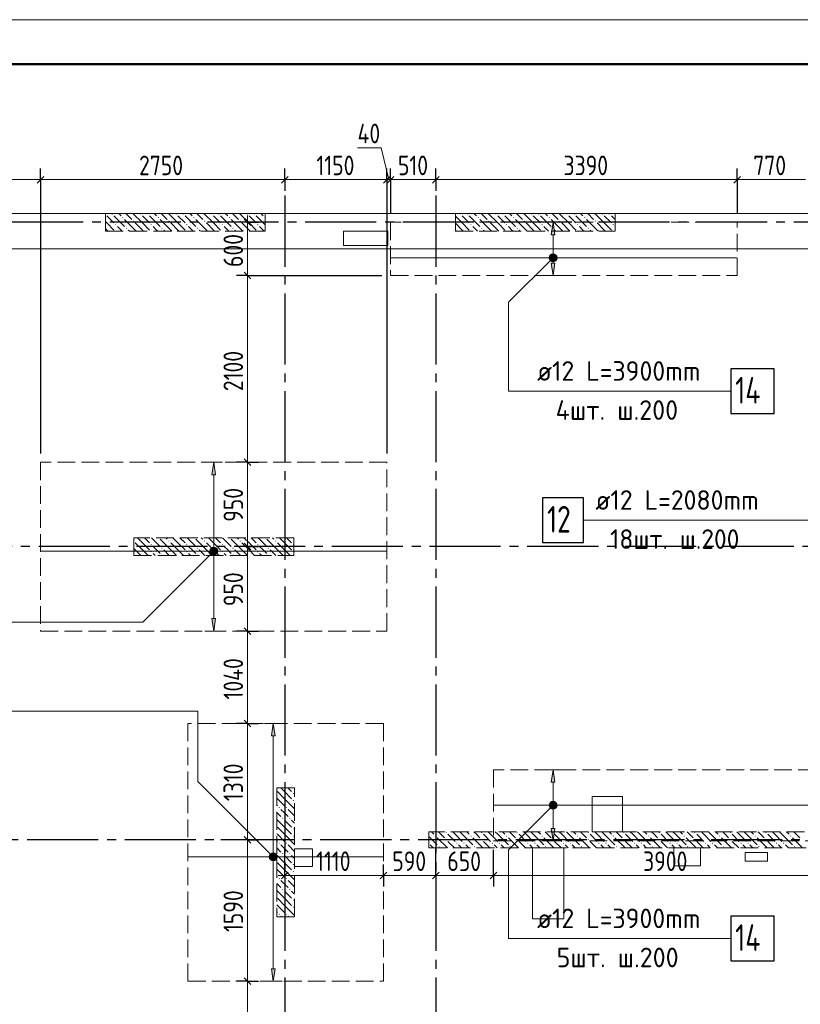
# Model space of a CAD drawing. Header units: millimetres. Extents: x 0 to 43617, y 0 to 59400.
# Tile 34 of 36: x 11639 to 20428, y 48320 to 59400. Entities that reach past the tile are written whole.
import ezdxf

# ---------------------------------------------------------------- set-up
doc = ezdxf.new("R2010")
doc.units = ezdxf.units.MM
doc.linetypes.add('______2', pattern=[270, 200, -70])
doc.linetypes.add('______5', pattern=[1100, 800, -100, 100, -100])
for name, color, linetype, lineweight in [('Standard', 7, 'Continuous', 25), ('ДОП Верх по У', 7, 'Continuous', 25), ('ЖБ Пилон', 180, 'Continuous', 25), ('Оси', 40, '______5', 18), ('Позиционная метка номер позиции', 7, 'Continuous', 13), ('Примечания', 7, 'Continuous', 25)]:
    doc.layers.add(name, color=color, linetype=linetype, lineweight=lineweight)
doc.layers.add('ЖБ Перекрытие верхний уровень', color=7, linetype='Continuous', lineweight=25, true_color=0xe0e0ff)
doc.layers.add('ЖБ Стена верхний уровень', color=7, linetype='Continuous', lineweight=25, true_color=0x006e00)
doc.styles.add('GOST 2.304-81', font='txt')
doc.styles.add('ISOCPEUR', font='txt')

msp = doc.modelspace()

# ---------------------------------------------------------------- hatches: boundary and pattern name
at = {"layer": 'ДОП Верх по У', "linetype": 'Continuous', "lineweight": 13, "transparency": 33554687}
for points in [[(17664, 56980), (17644, 57120), (17624, 56980)], [(17606, 56720), (17681, 56720), (17676, 56739)], [(17606, 56720), (17676, 56739), (17612, 56739)], [(17612, 56739), (17676, 56739), (17663, 56752)], [(17612, 56739), (17663, 56752), (17625, 56752)], [(17625, 56752), (17663, 56752), (17644, 56757)], [(17612, 56701), (17681, 56720), (17606, 56720)], [(17612, 56701), (17676, 56701), (17681, 56720)], [(17625, 56688), (17676, 56701), (17612, 56701)], [(17625, 56688), (17663, 56688), (17676, 56701)], [(17663, 56688), (17625, 56688), (17644, 56683)], [(13844, 54280), (13824, 54420), (13804, 54280)], [(13786, 53420), (13861, 53420), (13856, 53439)], [(13786, 53420), (13856, 53439), (13792, 53439)], [(13792, 53401), (13861, 53420), (13786, 53420)], [(13792, 53439), (13856, 53439), (13843, 53452)], [(13792, 53439), (13843, 53452), (13805, 53452)], [(13792, 53401), (13856, 53401), (13861, 53420)], [(13805, 53452), (13843, 53452), (13824, 53457)], [(13805, 53388), (13856, 53401), (13792, 53401)], [(13805, 53388), (13843, 53388), (13856, 53401)], [(13843, 53388), (13805, 53388), (13824, 53383)], [(14514, 51340), (14494, 51480), (14474, 51340)], [(17664, 50820), (17644, 50960), (17624, 50820)], [(17606, 50560), (17681, 50560), (17676, 50579)], [(17606, 50560), (17676, 50579), (17612, 50579)], [(17612, 50541), (17681, 50560), (17606, 50560)], [(17612, 50579), (17676, 50579), (17663, 50592)], [(17612, 50579), (17663, 50592), (17625, 50592)], [(17612, 50541), (17676, 50541), (17681, 50560)], [(17625, 50528), (17676, 50541), (17612, 50541)], [(17625, 50592), (17663, 50592), (17644, 50597)], [(17625, 50528), (17663, 50528), (17676, 50541)], [(17663, 50528), (17625, 50528), (17644, 50523)], [(14457, 49980), (14532, 49980), (14527, 49999)], [(14457, 49980), (14527, 49999), (14462, 49999)], [(14462, 49961), (14532, 49980), (14457, 49980)], [(14462, 49999), (14527, 49999), (14513, 50012)], [(14462, 49999), (14513, 50012), (14476, 50012)], [(14462, 49961), (14527, 49961), (14532, 49980)], [(14476, 50012), (14513, 50012), (14494, 50017)], [(14476, 49948), (14527, 49961), (14462, 49961)], [(14476, 49948), (14513, 49948), (14527, 49961)], [(14513, 49948), (14476, 49948), (14494, 49942)]]:
    msp.add_hatch(color=7, dxfattribs=at).paths.add_polyline_path(points)
for points in [[(17664, 56660), (17644, 56520), (17624, 56660)], [(13844, 52660), (13824, 52520), (13804, 52660)], [(17664, 50300), (17644, 50160), (17624, 50300)], [(14514, 48720), (14494, 48580), (14474, 48720)]]:
    msp.add_hatch(color=7, dxfattribs=at).paths.add_polyline_path(points, flags=16)
at = {"layer": 'ЖБ Пилон', "linetype": 'Continuous', "lineweight": 18, "transparency": 33554687}
for points in [[(12604, 57217), (12607, 57213), (12604, 57210)], [(12674, 57213), (12681, 57220), (12687, 57213), (12681, 57207)], [(12794, 57173), (12801, 57180), (12807, 57173), (12801, 57167)], [(12994, 57213), (13001, 57220), (13007, 57213), (13001, 57207)], [(13074, 57213), (13081, 57220), (13087, 57213), (13081, 57207)], [(13194, 57173), (13201, 57180), (13207, 57173), (13201, 57167)], [(13394, 57213), (13401, 57220), (13407, 57213), (13401, 57207)], [(13474, 57213), (13481, 57220), (13487, 57213), (13481, 57207)], [(13594, 57173), (13601, 57180), (13607, 57173), (13601, 57167)], [(13794, 57213), (13801, 57220), (13807, 57213), (13801, 57207)], [(13874, 57213), (13881, 57220), (13887, 57213), (13881, 57207)], [(13994, 57173), (14001, 57180), (14007, 57173), (14001, 57167)], [(14194, 57213), (14201, 57220), (14207, 57213), (14201, 57207)], [(14274, 57213), (14281, 57220), (14287, 57213), (14281, 57207)], [(14394, 57173), (14401, 57180), (14404, 57177), (14404, 57170), (14401, 57167)], [(16594, 57213), (16601, 57220), (16607, 57213), (16601, 57207)], [(16674, 57213), (16681, 57220), (16687, 57213), (16681, 57207)], [(16794, 57173), (16801, 57180), (16807, 57173), (16801, 57167)], [(16994, 57213), (17001, 57220), (17007, 57213), (17001, 57207)], [(17074, 57213), (17081, 57220), (17087, 57213), (17081, 57207)], [(17194, 57173), (17201, 57180), (17207, 57173), (17201, 57167)], [(17394, 57213), (17401, 57220), (17407, 57213), (17401, 57207)], [(17474, 57213), (17481, 57220), (17487, 57213), (17481, 57207)], [(17594, 57173), (17601, 57180), (17607, 57173), (17601, 57167)], [(17794, 57213), (17801, 57220), (17807, 57213), (17801, 57207)], [(17874, 57213), (17881, 57220), (17887, 57213), (17881, 57207)], [(17994, 57173), (18001, 57180), (18007, 57173), (18001, 57167)], [(18194, 57213), (18201, 57220), (18207, 57213), (18201, 57207)], [(18274, 57213), (18281, 57220), (18287, 57213), (18281, 57207)], [(12714, 57093), (12721, 57100), (12727, 57093), (12721, 57087)], [(12914, 57133), (12921, 57140), (12927, 57133), (12921, 57127)], [(13114, 57093), (13121, 57100), (13127, 57093), (13121, 57087)], [(13314, 57133), (13321, 57140), (13327, 57133), (13321, 57127)], [(13514, 57093), (13521, 57100), (13527, 57093), (13521, 57087)], [(13714, 57133), (13721, 57140), (13727, 57133), (13721, 57127)], [(13914, 57093), (13921, 57100), (13927, 57093), (13921, 57087)], [(14114, 57133), (14121, 57140), (14127, 57133), (14121, 57127)], [(14314, 57093), (14321, 57100), (14327, 57093), (14321, 57087)], [(16714, 57093), (16721, 57100), (16727, 57093), (16721, 57087)], [(16914, 57133), (16921, 57140), (16927, 57133), (16921, 57127)], [(17114, 57093), (17121, 57100), (17127, 57093), (17121, 57087)], [(17314, 57133), (17321, 57140), (17327, 57133), (17321, 57127)], [(17514, 57093), (17521, 57100), (17527, 57093), (17521, 57087)], [(17714, 57133), (17721, 57140), (17727, 57133), (17721, 57127)], [(17914, 57093), (17921, 57100), (17927, 57093), (17921, 57087)], [(18114, 57133), (18121, 57140), (18127, 57133), (18121, 57127)], [(18314, 57093), (18321, 57100), (18327, 57093), (18321, 57087)], [(12834, 57053), (12841, 57060), (12847, 57053), (12841, 57047)], [(13234, 57053), (13241, 57060), (13247, 57053), (13241, 57047)], [(13634, 57053), (13641, 57060), (13647, 57053), (13641, 57047)], [(14034, 57053), (14041, 57060), (14047, 57053), (14041, 57047)], [(16834, 57053), (16841, 57060), (16847, 57053), (16841, 57047)], [(17234, 57053), (17241, 57060), (17247, 57053), (17241, 57047)], [(17634, 57053), (17641, 57060), (17647, 57053), (17641, 57047)], [(18034, 57053), (18041, 57060), (18047, 57053), (18041, 57047)], [(12924, 53537), (12927, 53533), (12924, 53530)], [(13204, 53570), (13201, 53567), (13198, 53570)], [(13314, 53533), (13321, 53540), (13327, 53533), (13321, 53527)], [(13604, 53570), (13601, 53567), (13598, 53570)], [(13714, 53533), (13721, 53540), (13727, 53533), (13721, 53527)], [(14004, 53570), (14001, 53567), (13998, 53570)], [(14114, 53533), (14121, 53540), (14127, 53533), (14121, 53527)], [(14404, 53570), (14401, 53567), (14398, 53570)], [(14514, 53533), (14521, 53540), (14527, 53533), (14521, 53527)], [(13114, 53493), (13121, 53500), (13127, 53493), (13121, 53487)], [(13114, 53413), (13121, 53420), (13127, 53413), (13121, 53407)], [(13234, 53453), (13241, 53460), (13247, 53453), (13241, 53447)], [(13514, 53493), (13521, 53500), (13527, 53493), (13521, 53487)], [(13514, 53413), (13521, 53420), (13527, 53413), (13521, 53407)], [(13634, 53453), (13641, 53460), (13647, 53453), (13641, 53447)], [(13914, 53493), (13921, 53500), (13927, 53493), (13921, 53487)], [(13914, 53413), (13921, 53420), (13927, 53413), (13921, 53407)], [(14034, 53453), (14041, 53460), (14047, 53453), (14041, 53447)], [(14314, 53493), (14321, 53500), (14327, 53493), (14321, 53487)], [(14314, 53413), (14321, 53420), (14327, 53413), (14321, 53407)], [(14434, 53453), (14441, 53460), (14447, 53453), (14441, 53447)], [(14714, 53493), (14721, 53500), (14724, 53497), (14724, 53490), (14721, 53487)], [(14714, 53413), (14721, 53420), (14724, 53417), (14724, 53410), (14721, 53407)], [(13234, 53373), (13241, 53380), (13247, 53373), (13244, 53370), (13238, 53370)], [(13634, 53373), (13641, 53380), (13647, 53373), (13644, 53370), (13638, 53370)], [(14034, 53373), (14041, 53380), (14047, 53373), (14044, 53370), (14038, 53370)], [(14434, 53373), (14441, 53380), (14447, 53373), (14444, 53370), (14438, 53370)], [(14714, 50693), (14721, 50700), (14727, 50693), (14721, 50687)], [(14554, 50533), (14561, 50540), (14567, 50533), (14561, 50527)], [(14634, 50533), (14641, 50540), (14647, 50533), (14641, 50527)], [(14714, 50613), (14721, 50620), (14727, 50613), (14721, 50607)], [(14594, 50413), (14601, 50420), (14607, 50413), (14601, 50407)], [(14674, 50413), (14681, 50420), (14687, 50413), (14681, 50407)], [(14714, 50293), (14721, 50300), (14727, 50293), (14721, 50287)], [(14714, 50213), (14721, 50220), (14727, 50213), (14721, 50207)], [(14554, 50133), (14561, 50140), (14567, 50133), (14561, 50127)], [(14634, 50133), (14641, 50140), (14647, 50133), (14641, 50127)], [(14594, 50013), (14601, 50020), (14607, 50013), (14601, 50007)], [(14674, 50013), (14681, 50020), (14687, 50013), (14681, 50007)], [(14714, 49893), (14721, 49900), (14727, 49893), (14721, 49887)], [(14714, 49813), (14721, 49820), (14727, 49813), (14721, 49807)], [(14554, 49733), (14561, 49740), (14567, 49733), (14561, 49727)], [(14634, 49733), (14641, 49740), (14647, 49733), (14641, 49727)], [(14594, 49613), (14601, 49620), (14607, 49613), (14601, 49607)], [(14674, 49613), (14681, 49620), (14687, 49613), (14681, 49607)], [(14714, 49493), (14721, 49500), (14727, 49493), (14721, 49487)], [(14714, 49413), (14721, 49420), (14727, 49413), (14721, 49407)], [(14554, 49333), (14561, 49340), (14567, 49333), (14561, 49327)], [(14634, 49333), (14641, 49340), (14647, 49333), (14641, 49327)]]:
    msp.add_hatch(color=7, dxfattribs=at).paths.add_polyline_path(points, flags=16)
at = {"layer": 'ЖБ Стена верхний уровень', "linetype": 'Continuous', "lineweight": 18, "transparency": 33554687}
for points in [[(16314, 50213), (16321, 50220), (16327, 50213), (16321, 50207)], [(16434, 50253), (16441, 50260), (16447, 50253), (16441, 50247)], [(16714, 50213), (16721, 50220), (16727, 50213), (16721, 50207)], [(16834, 50253), (16841, 50260), (16847, 50253), (16841, 50247)], [(17114, 50213), (17121, 50220), (17127, 50213), (17121, 50207)], [(17234, 50253), (17241, 50260), (17247, 50253), (17241, 50247)], [(17514, 50213), (17521, 50220), (17527, 50213), (17521, 50207)], [(17634, 50253), (17641, 50260), (17647, 50253), (17641, 50247)], [(17914, 50213), (17921, 50220), (17927, 50213), (17921, 50207)], [(18034, 50253), (18041, 50260), (18047, 50253), (18041, 50247)], [(18314, 50213), (18321, 50220), (18327, 50213), (18321, 50207)], [(18434, 50253), (18441, 50260), (18447, 50253), (18441, 50247)], [(18714, 50213), (18721, 50220), (18727, 50213), (18721, 50207)], [(18834, 50253), (18841, 50260), (18847, 50253), (18841, 50247)], [(19114, 50213), (19121, 50220), (19127, 50213), (19121, 50207)], [(19234, 50253), (19241, 50260), (19247, 50253), (19241, 50247)], [(19514, 50213), (19521, 50220), (19527, 50213), (19521, 50207)], [(19634, 50253), (19641, 50260), (19647, 50253), (19641, 50247)], [(19914, 50213), (19921, 50220), (19927, 50213), (19921, 50207)], [(20034, 50253), (20041, 50260), (20047, 50253), (20041, 50247)], [(20314, 50213), (20321, 50220), (20327, 50213), (20321, 50207)], [(16244, 50137), (16247, 50133), (16244, 50130)], [(16354, 50093), (16361, 50100), (16367, 50093), (16361, 50087)], [(16434, 50173), (16441, 50180), (16447, 50173), (16441, 50167)], [(16554, 50133), (16561, 50140), (16567, 50133), (16561, 50127)], [(16634, 50133), (16641, 50140), (16647, 50133), (16641, 50127)], [(16754, 50093), (16761, 50100), (16767, 50093), (16761, 50087)], [(16834, 50173), (16841, 50180), (16847, 50173), (16841, 50167)], [(16954, 50133), (16961, 50140), (16967, 50133), (16961, 50127)], [(17034, 50133), (17041, 50140), (17047, 50133), (17041, 50127)], [(17154, 50093), (17161, 50100), (17167, 50093), (17161, 50087)], [(17234, 50173), (17241, 50180), (17247, 50173), (17241, 50167)], [(17354, 50133), (17361, 50140), (17367, 50133), (17361, 50127)], [(17434, 50133), (17441, 50140), (17447, 50133), (17441, 50127)], [(17554, 50093), (17561, 50100), (17567, 50093), (17561, 50087)], [(17634, 50173), (17641, 50180), (17647, 50173), (17641, 50167)], [(17754, 50133), (17761, 50140), (17767, 50133), (17761, 50127)], [(17834, 50133), (17841, 50140), (17847, 50133), (17841, 50127)], [(17954, 50093), (17961, 50100), (17967, 50093), (17961, 50087)], [(18034, 50173), (18041, 50180), (18047, 50173), (18041, 50167)], [(18154, 50133), (18161, 50140), (18167, 50133), (18161, 50127)], [(18234, 50133), (18241, 50140), (18247, 50133), (18241, 50127)], [(18354, 50093), (18361, 50100), (18367, 50093), (18361, 50087)], [(18434, 50173), (18441, 50180), (18447, 50173), (18441, 50167)], [(18554, 50133), (18561, 50140), (18567, 50133), (18561, 50127)], [(18634, 50133), (18641, 50140), (18647, 50133), (18641, 50127)], [(18754, 50093), (18761, 50100), (18767, 50093), (18761, 50087)], [(18834, 50173), (18841, 50180), (18847, 50173), (18841, 50167)], [(18954, 50133), (18961, 50140), (18967, 50133), (18961, 50127)], [(19034, 50133), (19041, 50140), (19047, 50133), (19041, 50127)], [(19154, 50093), (19161, 50100), (19167, 50093), (19161, 50087)], [(19234, 50173), (19241, 50180), (19247, 50173), (19241, 50167)], [(19354, 50133), (19361, 50140), (19367, 50133), (19361, 50127)], [(19434, 50133), (19441, 50140), (19447, 50133), (19441, 50127)], [(19554, 50093), (19561, 50100), (19567, 50093), (19561, 50087)], [(19634, 50173), (19641, 50180), (19647, 50173), (19641, 50167)], [(19754, 50133), (19761, 50140), (19767, 50133), (19761, 50127)], [(19834, 50133), (19841, 50140), (19847, 50133), (19841, 50127)], [(19954, 50093), (19961, 50100), (19967, 50093), (19961, 50087)], [(20034, 50173), (20041, 50180), (20047, 50173), (20041, 50167)], [(20154, 50133), (20161, 50140), (20167, 50133), (20161, 50127)], [(20234, 50133), (20241, 50140), (20247, 50133), (20241, 50127)], [(20354, 50093), (20361, 50100), (20367, 50093), (20361, 50087)]]:
    msp.add_hatch(color=7, dxfattribs=at).paths.add_polyline_path(points, flags=16)
at = {"layer": 'Позиционная метка номер позиции', "linetype": 'Continuous', "lineweight": 13, "transparency": 33554687}
for points in [[(17676, 56688), (17612, 56752), (17601, 56731)], [(17676, 56688), (17601, 56731), (17655, 56677)], [(17655, 56677), (17601, 56731), (17601, 56709)], [(17687, 56709), (17633, 56763), (17612, 56752)], [(17687, 56709), (17612, 56752), (17676, 56688)], [(17687, 56731), (17655, 56763), (17633, 56763)], [(17687, 56731), (17633, 56763), (17687, 56709)], [(17655, 56763), (17687, 56731), (17676, 56752)], [(17655, 56677), (17601, 56709), (17633, 56677)], [(17633, 56677), (17601, 56709), (17612, 56688)], [(13856, 53388), (13792, 53452), (13781, 53431)], [(13856, 53388), (13781, 53431), (13835, 53377)], [(13835, 53377), (13781, 53431), (13781, 53409)], [(13835, 53377), (13781, 53409), (13813, 53377)], [(13813, 53377), (13781, 53409), (13792, 53388)], [(13867, 53409), (13813, 53463), (13792, 53452)], [(13867, 53409), (13792, 53452), (13856, 53388)], [(13867, 53431), (13835, 53463), (13813, 53463)], [(13867, 53431), (13813, 53463), (13867, 53409)], [(13835, 53463), (13867, 53431), (13856, 53452)], [(17676, 50528), (17612, 50592), (17601, 50571)], [(17676, 50528), (17601, 50571), (17655, 50517)], [(17655, 50517), (17601, 50571), (17601, 50549)], [(17655, 50517), (17601, 50549), (17633, 50517)], [(17633, 50517), (17601, 50549), (17612, 50528)], [(17687, 50549), (17633, 50603), (17612, 50592)], [(17687, 50549), (17612, 50592), (17676, 50528)], [(17687, 50571), (17655, 50603), (17633, 50603)], [(17687, 50571), (17633, 50603), (17687, 50549)], [(17655, 50603), (17687, 50571), (17676, 50592)], [(14462, 49948), (14506, 50023), (14451, 49969)], [(14451, 49969), (14506, 50023), (14483, 50023)], [(14451, 49969), (14483, 50023), (14451, 49991)], [(14451, 49991), (14483, 50023), (14462, 50012)], [(14462, 49948), (14526, 50012), (14506, 50023)], [(14483, 49937), (14526, 50012), (14462, 49948)], [(14483, 49937), (14538, 49991), (14526, 50012)], [(14506, 49937), (14538, 49991), (14483, 49937)], [(14506, 49937), (14538, 49969), (14538, 49991)], [(14538, 49969), (14506, 49937), (14526, 49948)]]:
    msp.add_hatch(color=7, dxfattribs=at).paths.add_polyline_path(points)

# ---------------------------------------------------------------- linework, layer by layer
at = {"layer": 'Standard', "color": 7, "linetype": 'Continuous', "lineweight": 13, "transparency": 33554687}
for p, q in [((15709, 57959), (15443, 57959)), ((15795, 57600), (15709, 57959)), ((11874, 57600), (10461, 57600)), ((14624, 57600), (11874, 57600)), ((15774, 57600), (14624, 57600)), ((15815, 57600), (15774, 57600)), ((16324, 57600), (15815, 57600)), ((19715, 57600), (16324, 57600)), ((20487, 57600), (19715, 57600)), ((14204, 57120), (14204, 57195)), ((14204, 56520), (14204, 57120)), ((14204, 54420), (14204, 56520)), ((14204, 53470), (14204, 54420)), ((14204, 52520), (14204, 53470)), ((14204, 51480), (14204, 52520)), ((14204, 50170), (14204, 51480)), ((14204, 48580), (14204, 50170)), ((14624, 49770), (14549, 49770)), ((15734, 49770), (14624, 49770)), ((16324, 49770), (15734, 49770)), ((16974, 49770), (16324, 49770)), ((20874, 49770), (16974, 49770)), ((14204, 46850), (14204, 48580))]:
    msp.add_line(p, q, dxfattribs=at)
at = {"layer": 'Standard', "color": 7, "linetype": 'Continuous', "lineweight": 25, "transparency": 33554687}
for p, q in [((11911, 57637), (11836, 57562)), ((14661, 57637), (14586, 57562)), ((15811, 57637), (15736, 57562)), ((15853, 57637), (15778, 57562)), ((16361, 57637), (16286, 57562)), ((19753, 57637), (19678, 57562)), ((14241, 57083), (14166, 57157)), ((14241, 56483), (14166, 56557)), ((14241, 54383), (14166, 54457)), ((14241, 53433), (14166, 53508)), ((14241, 52483), (14166, 52557)), ((14241, 51442), (14166, 51517)), ((14241, 50133), (14166, 50208)), ((14661, 49808), (14586, 49733)), ((15772, 49808), (15696, 49733)), ((16361, 49808), (16286, 49733)), ((17011, 49808), (16936, 49733)), ((14241, 48542), (14166, 48617))]:
    msp.add_line(p, q, dxfattribs=at)
at = {"layer": 'Standard', "color": 251, "linetype": 'Continuous', "lineweight": -3, "true_color": 0x656565, "transparency": 33554687}
for p, q in [((11874, 57600), (11874, 57725)), ((14624, 57600), (14624, 57725)), ((15774, 57600), (15774, 57725)), ((15815, 57600), (15815, 57725)), ((16324, 57600), (16324, 57725)), ((19715, 57600), (19715, 57725)), ((11874, 57600), (11874, 57475)), ((11874, 57600), (11874, 54520)), ((14624, 57600), (14624, 57475)), ((14624, 57600), (14624, 57520)), ((15774, 57600), (15774, 57475)), ((15774, 57600), (15774, 54520)), ((15815, 57600), (15815, 57475)), ((15815, 57600), (15815, 57220)), ((16324, 57600), (16324, 57475)), ((16324, 57600), (16324, 57520)), ((19715, 57600), (19715, 57475)), ((19715, 57600), (19715, 57220)), ((14204, 57120), (14079, 57120)), ((14204, 57120), (14329, 57120)), ((14204, 57120), (14204, 57120)), ((14204, 56520), (14079, 56520)), ((14204, 56520), (14329, 56520)), ((14204, 56520), (15715, 56520)), ((14204, 54420), (14079, 54420)), ((14204, 54420), (14329, 54420)), ((14204, 53470), (14079, 53470)), ((14204, 53470), (14329, 53470)), ((14204, 52520), (14079, 52520)), ((14204, 52520), (14329, 52520)), ((14204, 51480), (14079, 51480)), ((14204, 51480), (14329, 51480)), ((14204, 51480), (14204, 51480)), ((14204, 50170), (14079, 50170)), ((14204, 50170), (14329, 50170)), ((14624, 49770), (14624, 50070)), ((14624, 49770), (14624, 49895)), ((15734, 49770), (15734, 49895)), ((16324, 49770), (16324, 49895)), ((16974, 49770), (16974, 49895)), ((14624, 49770), (14624, 49645)), ((15734, 49770), (15734, 49645)), ((15734, 49770), (15734, 49770)), ((16324, 49770), (16324, 49645)), ((16974, 49770), (16974, 49645)), ((14204, 48580), (14079, 48580)), ((14204, 48580), (14329, 48580)), ((14204, 48580), (14204, 48580))]:
    msp.add_line(p, q, dxfattribs=at)
at = {"layer": 'Standard', "color": 7, "linetype": 'Continuous', "lineweight": 13, "transparency": 33554687}
msp.add_lwpolyline([(0, 0), (42000, 0), (42000, 59400), (0, 59400), (0, 0)], close=True, dxfattribs=at)
at = {"layer": 'Standard', "color": 7, "linetype": 'Continuous', "lineweight": 50, "transparency": 33554687}
msp.add_lwpolyline([(2000, 58900), (41500, 58900), (41500, 500), (2000, 500), (2000, 58900)], close=True, dxfattribs=at)
at = {"layer": 'Standard', "color": 254, "linetype": 'Continuous', "lineweight": 13, "true_color": 0xc4c4ff, "transparency": 33554687}
msp.add_lwpolyline([(7992, 10698), (32674, 10698), (32674, 56820), (7992, 56820), (7992, 10698)], dxfattribs=at)
at = {"layer": 'Standard', "color": 251, "linetype": 'Continuous', "lineweight": -3, "true_color": 0x656565, "transparency": 33554687}
for points in [[(14204, 54420), (14187, 54420), (14187, 54420), (14187, 54420), (14187, 54420), (14079, 54420)], [(14204, 53470), (14187, 53470), (14187, 53470), (14187, 53470), (14187, 53470), (14187, 53470), (14187, 53470), (14159, 53470)], [(14204, 52520), (14187, 52520), (14187, 52520), (14187, 52520), (14187, 52520), (14187, 52520), (14187, 52520), (14187, 52520), (14187, 52520), (14079, 52520)], [(14204, 50170), (14187, 50170), (14187, 50170), (14187, 50170), (14187, 50170), (14187, 50170), (14187, 50170), (14187, 50170), (14187, 50170), (14187, 50170), (14187, 50170), (14187, 50170), (14187, 50170), (13904, 50170)], [(16324, 49770), (16324, 49787), (16324, 49787), (16324, 49787), (16324, 49787), (16324, 50070)], [(16974, 49770), (16974, 49787), (16974, 49787), (16974, 49787), (16974, 49787), (16974, 49787), (16974, 49787), (16974, 50060)]]:
    msp.add_lwpolyline(points, dxfattribs=at)
at = {"layer": 'ДОП Верх по У', "color": 251, "linetype": 'Continuous', "lineweight": 13, "true_color": 0x494949, "transparency": 33554687}
for p, q in [((17644, 57120), (17544, 57120)), ((17644, 57120), (17624, 56980)), ((17664, 56980), (17644, 57120)), ((17644, 57120), (17744, 57120)), ((17644, 57120), (17644, 57120)), ((17624, 56980), (17664, 56980)), ((17644, 56750), (17644, 56980)), ((17606, 56720), (17606, 56720)), ((17644, 56520), (17624, 56660)), ((17624, 56660), (17664, 56660)), ((17644, 56660), (17644, 56690)), ((17664, 56660), (17644, 56520)), ((17681, 56720), (17681, 56720)), ((17644, 56520), (17544, 56520)), ((17644, 56520), (17744, 56520)), ((17644, 56520), (17644, 56520)), ((13824, 54420), (13724, 54420)), ((13824, 54420), (13804, 54280)), ((13844, 54280), (13824, 54420)), ((13824, 54420), (13924, 54420)), ((13824, 54420), (13824, 54420)), ((13804, 54280), (13844, 54280)), ((13824, 53450), (13824, 54280)), ((13786, 53420), (13786, 53420)), ((13861, 53420), (13861, 53420)), ((13824, 52660), (13824, 53390)), ((13824, 52520), (13804, 52660)), ((13804, 52660), (13844, 52660)), ((13844, 52660), (13824, 52520)), ((13824, 52520), (13724, 52520)), ((13824, 52520), (13924, 52520)), ((13824, 52520), (13824, 52520)), ((14494, 51480), (14394, 51480)), ((14494, 51480), (14474, 51340)), ((14514, 51340), (14494, 51480)), ((14494, 51480), (14594, 51480)), ((14494, 51480), (14494, 51480)), ((14474, 51340), (14514, 51340)), ((14494, 50010), (14494, 51340)), ((17644, 50960), (17544, 50960)), ((17644, 50960), (17624, 50820)), ((17664, 50820), (17644, 50960)), ((17644, 50960), (17744, 50960)), ((17644, 50960), (17644, 50960)), ((17624, 50820), (17664, 50820)), ((17644, 50590), (17644, 50820)), ((17606, 50560), (17606, 50560)), ((17644, 50300), (17644, 50530)), ((17681, 50560), (17681, 50560)), ((17644, 50160), (17624, 50300)), ((17624, 50300), (17664, 50300)), ((17664, 50300), (17644, 50160)), ((17644, 50160), (17544, 50160)), ((17644, 50160), (17744, 50160)), ((17644, 50160), (17644, 50160)), ((14457, 49980), (14457, 49980)), ((14532, 49980), (14532, 49980)), ((14494, 48720), (14494, 49950)), ((14494, 48580), (14474, 48720)), ((14474, 48720), (14514, 48720)), ((14514, 48720), (14494, 48580)), ((14494, 48580), (14394, 48580)), ((14494, 48580), (14594, 48580)), ((14494, 48580), (14494, 48580))]:
    msp.add_line(p, q, dxfattribs=at)
at = {"layer": 'ДОП Верх по У', "color": 7, "linetype": 'Continuous', "lineweight": 18, "transparency": 33554687}
for p, q in [((15821, 56720), (19709, 56720)), ((11880, 53420), (15768, 53420)), ((16980, 50560), (20868, 50560)), ((13540, 49980), (15728, 49980))]:
    msp.add_line(p, q, dxfattribs=at)
at = {"layer": 'ДОП Верх по У', "color": 7, "linetype": 'Continuous', "lineweight": 13, "transparency": 33554687}
for p, q in [((17444, 55220), (19530, 55220)), ((18101, 53768), (20187, 53768)), ((17444, 49060), (19530, 49060))]:
    msp.add_line(p, q, dxfattribs=at)
at = {"layer": 'ДОП Верх по У', "color": 7, "linetype": 'Continuous', "lineweight": 25, "transparency": 33554687}
for points in [[(19644, 54970), (20134, 54970), (20134, 55470), (19644, 55470), (19644, 54970)], [(17527, 53518), (17987, 53518), (17987, 54018), (17527, 54018), (17527, 53518)], [(19644, 48810), (20134, 48810), (20134, 49310), (19644, 49310), (19644, 48810)]]:
    msp.add_lwpolyline(points, dxfattribs=at)
at = {"layer": 'ДОП Верх по У', "color": 251, "linetype": 'Continuous', "lineweight": 13, "true_color": 0x494949, "transparency": 33554687}
for centre in [(17644, 56720), (13824, 53420), (17644, 50560), (14494, 49980)]:
    msp.add_circle(centre, 37.5, dxfattribs=at)
at = {"layer": 'ЖБ Перекрытие верхний уровень', "color": 7, "linetype": 'Continuous', "lineweight": 18, "transparency": 33554687}
for p, q in [((22354, 57220), (8924, 57220)), ((15784, 57020), (15284, 57020)), ((15284, 57020), (15284, 56860)), ((15784, 56860), (15784, 57020)), ((15284, 56860), (15784, 56860)), ((18424, 50660), (18084, 50660)), ((18084, 50660), (18084, 50260)), ((18424, 50260), (18424, 50660)), ((18084, 50260), (18424, 50260)), ((14934, 50070), (14734, 50070)), ((14734, 50070), (14734, 49870)), ((14934, 49870), (14934, 50070)), ((17764, 50080), (17414, 50080)), ((17414, 50080), (17414, 49280)), ((17764, 49280), (17764, 50080)), ((19304, 50080), (19004, 50080)), ((19004, 50080), (19004, 49880)), ((19304, 49880), (19304, 50080)), ((20057, 50030), (19807, 50030)), ((19807, 50030), (19807, 49930)), ((20057, 49930), (20057, 50030)), ((14734, 49870), (14934, 49870)), ((19004, 49880), (19304, 49880)), ((19807, 49930), (20057, 49930)), ((17414, 49280), (17764, 49280))]:
    msp.add_line(p, q, dxfattribs=at)
at = {"layer": 'ЖБ Пилон', "color": 253, "linetype": '______2', "lineweight": 13, "true_color": 0xa0a0a0, "transparency": 33554687}
for p, q in [((14404, 57220), (12604, 57220)), ((12604, 57220), (12604, 57020)), ((14404, 57020), (14404, 57220)), ((18344, 57220), (16544, 57220)), ((16544, 57220), (16544, 57020)), ((18344, 57020), (18344, 57220)), ((12604, 57020), (14404, 57020)), ((16544, 57020), (18344, 57020)), ((14724, 53570), (12924, 53570)), ((12924, 53570), (12924, 53370)), ((14724, 53370), (14724, 53570)), ((12924, 53370), (14724, 53370)), ((14534, 50755), (14534, 49305)), ((14734, 50755), (14534, 50755)), ((14734, 49305), (14734, 50755)), ((14534, 49305), (14734, 49305))]:
    msp.add_line(p, q, dxfattribs=at)
at = {"layer": 'ЖБ Пилон', "color": 9, "linetype": 'Continuous', "lineweight": 18, "true_color": 0xc7c7c7, "transparency": 33554687}
for p, q in [((12621, 57193), (12701, 57113)), ((12701, 57193), (12821, 57073)), ((12754, 57220), (12781, 57193)), ((12834, 57220), (12901, 57153)), ((13021, 57113), (12914, 57220)), ((13021, 57193), (13101, 57113)), ((13101, 57193), (13221, 57073)), ((13154, 57220), (13181, 57193)), ((13234, 57220), (13301, 57153)), ((13421, 57113), (13314, 57220)), ((13421, 57193), (13501, 57113)), ((13501, 57193), (13621, 57073)), ((13554, 57220), (13581, 57193)), ((13634, 57220), (13701, 57153)), ((13821, 57113), (13714, 57220)), ((13821, 57193), (13901, 57113)), ((13901, 57193), (14021, 57073)), ((13954, 57220), (13981, 57193)), ((14034, 57220), (14101, 57153)), ((14221, 57113), (14114, 57220)), ((14221, 57193), (14301, 57113)), ((14301, 57193), (14404, 57090)), ((14354, 57220), (14381, 57193)), ((16621, 57113), (16544, 57190)), ((16621, 57193), (16701, 57113)), ((16701, 57193), (16821, 57073)), ((16754, 57220), (16781, 57193)), ((16834, 57220), (16901, 57153)), ((17021, 57113), (16914, 57220)), ((17021, 57193), (17101, 57113)), ((17101, 57193), (17221, 57073)), ((17154, 57220), (17181, 57193)), ((17234, 57220), (17301, 57153)), ((17421, 57113), (17314, 57220)), ((17421, 57193), (17501, 57113)), ((17501, 57193), (17621, 57073)), ((17554, 57220), (17581, 57193)), ((17634, 57220), (17701, 57153)), ((17821, 57113), (17714, 57220)), ((17821, 57193), (17901, 57113)), ((17901, 57193), (18021, 57073)), ((17954, 57220), (17981, 57193)), ((18034, 57220), (18101, 57153)), ((18221, 57113), (18114, 57220)), ((18221, 57193), (18301, 57113)), ((18301, 57193), (18344, 57150)), ((12621, 57113), (12604, 57130)), ((12621, 57113), (12701, 57033)), ((12781, 57033), (12741, 57073)), ((12941, 57033), (12821, 57153)), ((12941, 57113), (13021, 57033)), ((13021, 57113), (13101, 57033)), ((13181, 57033), (13141, 57073)), ((13341, 57033), (13221, 57153)), ((13341, 57113), (13421, 57033)), ((13421, 57113), (13501, 57033)), ((13581, 57033), (13541, 57073)), ((13741, 57033), (13621, 57153)), ((13741, 57113), (13821, 57033)), ((13821, 57113), (13901, 57033)), ((13981, 57033), (13941, 57073)), ((14141, 57033), (14021, 57153)), ((14141, 57113), (14221, 57033)), ((14221, 57113), (14301, 57033)), ((14381, 57033), (14341, 57073)), ((16544, 57110), (16621, 57033)), ((16621, 57113), (16701, 57033)), ((16781, 57033), (16741, 57073)), ((16941, 57033), (16821, 57153)), ((16941, 57113), (17021, 57033)), ((17021, 57113), (17101, 57033)), ((17181, 57033), (17141, 57073)), ((17341, 57033), (17221, 57153)), ((17341, 57113), (17421, 57033)), ((17421, 57113), (17501, 57033)), ((17581, 57033), (17541, 57073)), ((17741, 57033), (17621, 57153)), ((17741, 57113), (17821, 57033)), ((17821, 57113), (17901, 57033)), ((17981, 57033), (17941, 57073)), ((18141, 57033), (18021, 57153)), ((18141, 57113), (18221, 57033)), ((18221, 57113), (18301, 57033)), ((18344, 57070), (18341, 57073)), ((12604, 57050), (12621, 57033)), ((12621, 57033), (12634, 57020)), ((12794, 57020), (12781, 57033)), ((12861, 57033), (12874, 57020)), ((12941, 57033), (12954, 57020)), ((13021, 57033), (13034, 57020)), ((13194, 57020), (13181, 57033)), ((13261, 57033), (13274, 57020)), ((13341, 57033), (13354, 57020)), ((13421, 57033), (13434, 57020)), ((13594, 57020), (13581, 57033)), ((13661, 57033), (13674, 57020)), ((13741, 57033), (13754, 57020)), ((13821, 57033), (13834, 57020)), ((13994, 57020), (13981, 57033)), ((14061, 57033), (14074, 57020)), ((14141, 57033), (14154, 57020)), ((14221, 57033), (14234, 57020)), ((14394, 57020), (14381, 57033)), ((16544, 57030), (16554, 57020)), ((16621, 57033), (16634, 57020)), ((16794, 57020), (16781, 57033)), ((16861, 57033), (16874, 57020)), ((16941, 57033), (16954, 57020)), ((17021, 57033), (17034, 57020)), ((17194, 57020), (17181, 57033)), ((17261, 57033), (17274, 57020)), ((17341, 57033), (17354, 57020)), ((17421, 57033), (17434, 57020)), ((17594, 57020), (17581, 57033)), ((17661, 57033), (17674, 57020)), ((17741, 57033), (17754, 57020)), ((17821, 57033), (17834, 57020)), ((17994, 57020), (17981, 57033)), ((18061, 57033), (18074, 57020)), ((18141, 57033), (18154, 57020)), ((18221, 57033), (18234, 57020)), ((13021, 53513), (12964, 53570)), ((13044, 53570), (13101, 53513)), ((13124, 53570), (13221, 53473)), ((13341, 53433), (13221, 53553)), ((13284, 53570), (13301, 53553)), ((13421, 53513), (13364, 53570)), ((13444, 53570), (13501, 53513)), ((13524, 53570), (13621, 53473)), ((13741, 53433), (13621, 53553)), ((13684, 53570), (13701, 53553)), ((13821, 53513), (13764, 53570)), ((13844, 53570), (13901, 53513)), ((13924, 53570), (14021, 53473)), ((14141, 53433), (14021, 53553)), ((14084, 53570), (14101, 53553)), ((14221, 53513), (14164, 53570)), ((14244, 53570), (14301, 53513)), ((14324, 53570), (14421, 53473)), ((14541, 53433), (14421, 53553)), ((14484, 53570), (14501, 53553)), ((14621, 53513), (14564, 53570)), ((14644, 53570), (14701, 53513)), ((12941, 53433), (12924, 53450)), ((12941, 53513), (13021, 53433)), ((12941, 53433), (13004, 53370)), ((13021, 53513), (13101, 53433)), ((13021, 53433), (13084, 53370)), ((13181, 53433), (13141, 53473)), ((13221, 53393), (13181, 53433)), ((13261, 53433), (13324, 53370)), ((13341, 53513), (13421, 53433)), ((13341, 53433), (13404, 53370)), ((13421, 53513), (13501, 53433)), ((13421, 53433), (13484, 53370)), ((13581, 53433), (13541, 53473)), ((13621, 53393), (13581, 53433)), ((13661, 53433), (13724, 53370)), ((13741, 53513), (13821, 53433)), ((13741, 53433), (13804, 53370)), ((13821, 53513), (13901, 53433)), ((13821, 53433), (13884, 53370)), ((13981, 53433), (13941, 53473)), ((14021, 53393), (13981, 53433)), ((14061, 53433), (14124, 53370)), ((14141, 53513), (14221, 53433)), ((14141, 53433), (14204, 53370)), ((14221, 53513), (14301, 53433)), ((14221, 53433), (14284, 53370)), ((14381, 53433), (14341, 53473)), ((14421, 53393), (14381, 53433)), ((14461, 53433), (14524, 53370)), ((14541, 53513), (14621, 53433)), ((14541, 53433), (14604, 53370)), ((14621, 53513), (14701, 53433)), ((14621, 53433), (14684, 53370)), ((12924, 53370), (12924, 53370)), ((13141, 53393), (13164, 53370)), ((13541, 53393), (13564, 53370)), ((13941, 53393), (13964, 53370)), ((14341, 53393), (14364, 53370)), ((14621, 50713), (14579, 50755)), ((14659, 50755), (14701, 50713)), ((14541, 50633), (14534, 50640)), ((14541, 50713), (14621, 50633)), ((14621, 50713), (14701, 50633)), ((14534, 50560), (14541, 50553)), ((14541, 50633), (14621, 50553)), ((14621, 50633), (14734, 50520)), ((14534, 50480), (14581, 50433)), ((14621, 50473), (14581, 50513)), ((14661, 50433), (14621, 50473)), ((14661, 50513), (14734, 50440)), ((14621, 50313), (14534, 50400)), ((14541, 50313), (14621, 50233)), ((14621, 50393), (14701, 50313)), ((14621, 50313), (14701, 50233)), ((14701, 50393), (14734, 50360)), ((14541, 50233), (14534, 50240)), ((14541, 50233), (14621, 50153)), ((14621, 50233), (14734, 50120)), ((14534, 50160), (14541, 50153)), ((14621, 50073), (14581, 50113)), ((14661, 50113), (14734, 50040)), ((14534, 50080), (14581, 50033)), ((14621, 49913), (14534, 50000)), ((14661, 50033), (14621, 50073)), ((14621, 49993), (14701, 49913)), ((14701, 49993), (14734, 49960)), ((14541, 49913), (14621, 49833)), ((14621, 49913), (14701, 49833)), ((14541, 49833), (14534, 49840)), ((14534, 49760), (14541, 49753)), ((14541, 49833), (14621, 49753)), ((14621, 49833), (14734, 49720)), ((14534, 49680), (14581, 49633)), ((14621, 49673), (14581, 49713)), ((14661, 49633), (14621, 49673)), ((14661, 49713), (14734, 49640)), ((14621, 49513), (14534, 49600)), ((14621, 49593), (14701, 49513)), ((14701, 49593), (14734, 49560)), ((14541, 49433), (14534, 49440)), ((14541, 49513), (14621, 49433)), ((14541, 49433), (14621, 49353)), ((14621, 49513), (14701, 49433)), ((14621, 49433), (14734, 49320)), ((14534, 49360), (14541, 49353)), ((14589, 49305), (14581, 49313)), ((14661, 49313), (14669, 49305))]:
    msp.add_line(p, q, dxfattribs=at)
at = {"layer": 'ЖБ Стена верхний уровень', "color": 251, "linetype": '______2', "lineweight": 13, "true_color": 0x656565, "transparency": 33554687}
for p, q in [((21824, 50260), (16244, 50260)), ((16244, 50260), (16244, 50080)), ((16244, 50080), (21824, 50080))]:
    msp.add_line(p, q, dxfattribs=at)
at = {"layer": 'ЖБ Стена верхний уровень', "color": 9, "linetype": 'Continuous', "lineweight": 18, "true_color": 0xc7c7c7, "transparency": 33554687}
for p, q in [((16244, 50210), (16341, 50113)), ((16274, 50260), (16301, 50233)), ((16341, 50193), (16454, 50080)), ((16381, 50233), (16354, 50260)), ((16421, 50193), (16381, 50233)), ((16461, 50233), (16541, 50153)), ((16541, 50233), (16514, 50260)), ((16541, 50233), (16621, 50153)), ((16594, 50260), (16621, 50233)), ((16621, 50233), (16741, 50113)), ((16674, 50260), (16701, 50233)), ((16741, 50193), (16854, 50080)), ((16781, 50233), (16754, 50260)), ((16821, 50193), (16781, 50233)), ((16861, 50233), (16941, 50153)), ((16941, 50233), (16914, 50260)), ((16941, 50233), (17021, 50153)), ((16994, 50260), (17021, 50233)), ((17021, 50233), (17141, 50113)), ((17074, 50260), (17101, 50233)), ((17141, 50193), (17254, 50080)), ((17181, 50233), (17154, 50260)), ((17221, 50193), (17181, 50233)), ((17261, 50233), (17341, 50153)), ((17341, 50233), (17314, 50260)), ((17341, 50233), (17421, 50153)), ((17394, 50260), (17421, 50233)), ((17421, 50233), (17541, 50113)), ((17474, 50260), (17501, 50233)), ((17541, 50193), (17654, 50080)), ((17581, 50233), (17554, 50260)), ((17621, 50193), (17581, 50233)), ((17661, 50233), (17741, 50153)), ((17741, 50233), (17714, 50260)), ((17741, 50233), (17821, 50153)), ((17794, 50260), (17821, 50233)), ((17821, 50233), (17941, 50113)), ((17874, 50260), (17901, 50233)), ((17941, 50193), (18054, 50080)), ((17981, 50233), (17954, 50260)), ((18021, 50193), (17981, 50233)), ((18061, 50233), (18141, 50153)), ((18141, 50233), (18114, 50260)), ((18141, 50233), (18221, 50153)), ((18194, 50260), (18221, 50233)), ((18221, 50233), (18341, 50113)), ((18274, 50260), (18301, 50233)), ((18341, 50193), (18454, 50080)), ((18381, 50233), (18354, 50260)), ((18421, 50193), (18381, 50233)), ((18461, 50233), (18541, 50153)), ((18541, 50233), (18514, 50260)), ((18541, 50233), (18621, 50153)), ((18594, 50260), (18621, 50233)), ((18621, 50233), (18741, 50113)), ((18674, 50260), (18701, 50233)), ((18741, 50193), (18854, 50080)), ((18781, 50233), (18754, 50260)), ((18821, 50193), (18781, 50233)), ((18861, 50233), (18941, 50153)), ((18941, 50233), (18914, 50260)), ((18941, 50233), (19021, 50153)), ((18994, 50260), (19021, 50233)), ((19021, 50233), (19141, 50113)), ((19074, 50260), (19101, 50233)), ((19141, 50193), (19254, 50080)), ((19181, 50233), (19154, 50260)), ((19221, 50193), (19181, 50233)), ((19261, 50233), (19341, 50153)), ((19341, 50233), (19314, 50260)), ((19341, 50233), (19421, 50153)), ((19394, 50260), (19421, 50233)), ((19421, 50233), (19541, 50113)), ((19474, 50260), (19501, 50233)), ((19541, 50193), (19654, 50080)), ((19581, 50233), (19554, 50260)), ((19621, 50193), (19581, 50233)), ((19661, 50233), (19741, 50153)), ((19741, 50233), (19714, 50260)), ((19741, 50233), (19821, 50153)), ((19794, 50260), (19821, 50233)), ((19821, 50233), (19941, 50113)), ((19874, 50260), (19901, 50233)), ((19941, 50193), (20054, 50080)), ((19981, 50233), (19954, 50260)), ((20021, 50193), (19981, 50233)), ((20061, 50233), (20141, 50153)), ((20141, 50233), (20114, 50260)), ((20141, 50233), (20221, 50153)), ((20194, 50260), (20221, 50233)), ((20221, 50233), (20341, 50113)), ((20274, 50260), (20301, 50233)), ((20341, 50193), (20454, 50080)), ((20381, 50233), (20354, 50260)), ((20421, 50193), (20381, 50233)), ((16261, 50113), (16294, 50080)), ((16461, 50153), (16534, 50080)), ((16614, 50080), (16581, 50113)), ((16661, 50113), (16694, 50080)), ((16861, 50153), (16934, 50080)), ((17014, 50080), (16981, 50113)), ((17061, 50113), (17094, 50080)), ((17261, 50153), (17334, 50080)), ((17414, 50080), (17381, 50113)), ((17461, 50113), (17494, 50080)), ((17661, 50153), (17734, 50080)), ((17814, 50080), (17781, 50113)), ((17861, 50113), (17894, 50080)), ((18061, 50153), (18134, 50080)), ((18214, 50080), (18181, 50113)), ((18261, 50113), (18294, 50080)), ((18461, 50153), (18534, 50080)), ((18614, 50080), (18581, 50113)), ((18661, 50113), (18694, 50080)), ((18861, 50153), (18934, 50080)), ((19014, 50080), (18981, 50113)), ((19061, 50113), (19094, 50080)), ((19261, 50153), (19334, 50080)), ((19414, 50080), (19381, 50113)), ((19461, 50113), (19494, 50080)), ((19661, 50153), (19734, 50080)), ((19814, 50080), (19781, 50113)), ((19861, 50113), (19894, 50080)), ((20061, 50153), (20134, 50080)), ((20214, 50080), (20181, 50113)), ((20261, 50113), (20294, 50080))]:
    msp.add_line(p, q, dxfattribs=at)
at = {"layer": 'Оси', "color": 8, "linetype": '______5', "lineweight": -3, "transparency": 33554687}
for p, q in [((14624, 57420), (14624, 7100)), ((16324, 57420), (16324, 7100)), ((23354, 57120), (3600, 57120)), ((22554, 53470), (3600, 53470)), ((26824, 50170), (3600, 50170))]:
    msp.add_line(p, q, dxfattribs=at)
at = {"layer": 'Позиционная метка номер позиции', "color": 7, "linetype": 'Continuous', "lineweight": 13, "transparency": 33554687}
for p, q in [((17612, 56752), (17612, 56752)), ((17676, 56752), (17676, 56752)), ((17612, 56688), (17612, 56688)), ((17676, 56688), (17676, 56688)), ((13792, 53452), (13792, 53452)), ((13856, 53452), (13856, 53452)), ((13792, 53388), (13792, 53388)), ((13856, 53388), (13856, 53388)), ((17612, 50592), (17612, 50592)), ((17612, 50528), (17612, 50528)), ((17676, 50592), (17676, 50592)), ((17676, 50528), (17676, 50528)), ((14462, 50012), (14462, 50012)), ((14526, 50012), (14526, 50012)), ((14462, 49948), (14462, 49948)), ((14526, 49948), (14526, 49948))]:
    msp.add_line(p, q, dxfattribs=at)
for points in [[(17644, 56720), (17144, 56220), (17144, 55220), (19644, 55220)], [(21243, 54168), (20843, 53768), (17987, 53768)], [(13824, 53420), (13024, 52620), (4921, 52620)], [(14494, 49980), (13646, 50829), (13646, 51620), (4921, 51620)], [(17644, 50560), (17144, 50060), (17144, 49060), (19644, 49060)]]:
    msp.add_lwpolyline(points, dxfattribs=at)
for centre in [(17644, 56720), (13824, 53420), (17644, 50560), (14494, 49980)]:
    msp.add_circle(centre, 45, dxfattribs=at)
at = {"layer": 'Примечания', "color": 7, "linetype": '______2', "lineweight": 18, "transparency": 33554687}
for p, q in [((19715, 57120), (15815, 57120)), ((15815, 57120), (15815, 56520)), ((19715, 56520), (19715, 57120)), ((15815, 56520), (19715, 56520)), ((15774, 54420), (11874, 54420)), ((11874, 54420), (11874, 52520)), ((15774, 52520), (15774, 54420)), ((11874, 52520), (15774, 52520)), ((15734, 51480), (13534, 51480)), ((13534, 51480), (13534, 48580)), ((15734, 48580), (15734, 51480)), ((20874, 50960), (16974, 50960)), ((16974, 50960), (16974, 50160)), ((16974, 50160), (20874, 50160)), ((13534, 48580), (15734, 48580))]:
    msp.add_line(p, q, dxfattribs=at)

# ---------------------------------------------------------------- texts
at = {"layer": 'Standard', "color": 7, "linetype": 'Continuous', "lineweight": 25, "transparency": 33554687, "char_height": 220, "attachment_point": 7, "style": 'GOST 2.304-81'}
for s, insert, width in [('40', (15443, 58009), 391.31), ('2750', (12983, 57650), 657.05), ('1150', (14980, 57650), 563.27), ('510', (15898, 57650), 469.5), ('3390', (17762, 57650), 641.48), ('770', (19898, 57650), 531.97), ('1110', (14976, 49820), 531.97), ('590', (15834, 49820), 516.4), ('650', (16454, 49820), 516.39), ('3900', (18658, 49820), 657.05)]:
    msp.add_mtext(s, dxfattribs=dict(at, insert=insert, width=width))
at = {"layer": 'Standard', "color": 7, "linetype": 'Continuous', "lineweight": 25, "transparency": 33554687, "char_height": 220, "attachment_point": 7, "rotation": 90, "style": 'GOST 2.304-81'}
for s, insert, width in [('600', (14154, 56617), 531.97), ('2100', (14154, 55220), 625.74), ('950', (14154, 53750), 516.39), ('950', (14154, 52800), 516.39), ('1040', (14154, 51750), 625.74), ('1310', (14154, 50606), 563.28), ('1590', (14154, 49133), 610.17)]:
    msp.add_mtext(s, dxfattribs=dict(at, insert=insert, width=width))
at = {"layer": 'ДОП Верх по У', "color": 7, "linetype": 'Continuous', "lineweight": 13, "transparency": 33554687, "attachment_point": 7, "style": 'ISOCPEUR'}
for s, insert, char_height, width in [('\\W0.96;ø12 L=3900mm ', (17464, 55337), 220, 2150.52), ('\\W0.76;14', (19694, 55080), 300, 504.55), ('\\W0.97;4шт. ш.200 ', (17673, 54897), 220, 1734.41), ('\\W0.96;ø12 L=2080mm ', (18121, 53885), 220, 2150.52), ('\\W0.75;12', (17577, 53628), 300, 472.27), ('\\W0.95;18шт. ш.200 ', (18286, 53445), 220, 1819.9), ('\\W0.96;ø12 L=3900mm ', (17464, 49177), 220, 2150.52), ('\\W0.76;14', (19694, 48920), 300, 504.55), ('\\W0.97;5шт. ш.200 ', (17684, 48737), 220, 1712.32)]:
    msp.add_mtext(s, dxfattribs=dict(at, insert=insert, char_height=char_height, width=width))

doc.saveas('drawing.dxf')
